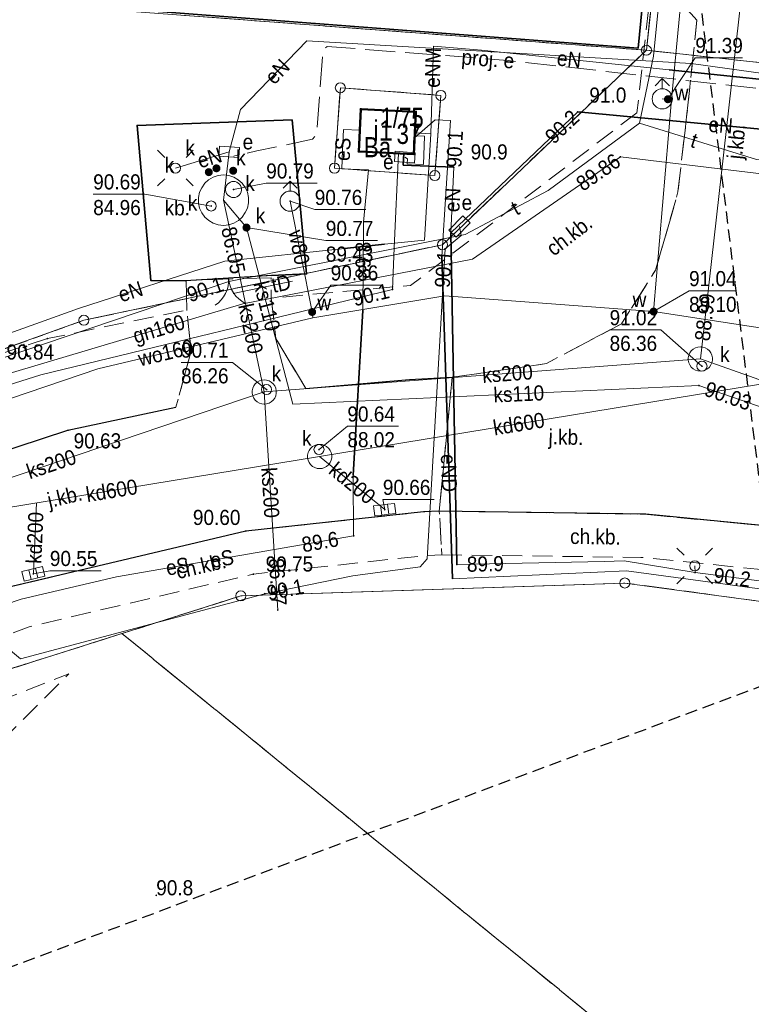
# Model space of a CAD drawing. Header units: metres. Extents: x 6540907 to 6541833, y 5893434 to 5894895.
# Tile 251 of 256: x 6541198 to 6541234, y 5894513 to 5894562. Entities that reach past the tile are written whole.
import ezdxf
from ezdxf.enums import TextEntityAlignment as Align

# ---------------------------------------------------------------- set-up
doc = ezdxf.new("R2010")
doc.units = ezdxf.units.M
doc.header["$MEASUREMENT"] = 0
for name, pattern in [('1.0_0.5', [1.5, 1, -0.5]), ('1.5_0.5', [2, 1.5, -0.5]), ('2', [0.9, 0.6, -0.3]), ('219-500', [0, 0]), ('egkk-500', [2, 1.5, -0.5]), ('egug-500', [1, 0.5, -0.5]), ('otob_500', [0, 0])]:
    doc.linetypes.add(name, pattern=pattern)
doc.layers.get('0').update_dxf_attribs({"color": 2, "linetype": 'CONTINUOUS', "lineweight": 5})
for name, color, linetype, lineweight in [('202-punkt graniczny', 251, 'CONTINUOUS', 9), ('210-oznaczenie konturu użytku gruntowego', 251, 'CONTINUOUS', 9), ('211-numer działki ewidencyjnej', 156, 'CONTINUOUS', 9), ('217-kontur klasyfikacyjny', 251, 'CONTINUOUS', 9), ('218-kontur użytku gruntowego', 251, 'CONTINUOUS', 9), ('219-działka ewidencyjna', 152, 'CONTINUOUS', 18), ('312-budynek ewidencyjny', 251, 'CONTINUOUS', 9), ('312-oznaczenie budynku ewidencyjnego', 251, 'CONTINUOUS', 9), ('312-oznaczenie budynku ewidencyjnego-Atr117', 251, 'CONTINUOUS', 9), ('brama', 251, 'CONTINUOUS', 9), ('chodnik', 251, 'CONTINUOUS', 9), ('chodnik-Atr17', 251, 'CONTINUOUS', 9), ('hydrant', 251, 'CONTINUOUS', 9), ('jezdnia', 251, 'CONTINUOUS', 9), ('jezdnia-Atr17', 251, 'CONTINUOUS', 9), ('kanalizacyjne urządzenie techniczne', 251, 'CONTINUOUS', 9), ('kanalizacyjne urządzenie techniczne-Atr17', 251, 'CONTINUOUS', 9), ('kratka ściekowa', 251, 'CONTINUOUS', 9), ('krawężnik', 251, 'CONTINUOUS', 9), ('latarnia', 251, 'CONTINUOUS', 9), ('obszar utwardzony', 251, 'CONTINUOUS', 9), ('obszar utwardzony-Atr17', 251, 'CONTINUOUS', 9), ('obudowa ochronna przewodu', 251, 'CONTINUOUS', 9), ('ogrodzenie trwałe', 251, 'CONTINUOUS', 9), ('pikieta naturalna', 251, 'CONTINUOUS', 9), ('pikieta naturalna-Atr2', 251, 'CONTINUOUS', 9), ('pikieta sztuczna', 251, 'CONTINUOUS', 9), ('pikieta sztuczna-Atr2', 251, 'CONTINUOUS', 9), ('przewód elektroenergetyczny podziemny', 251, 'CONTINUOUS', 9), ('przewód elektroenergetyczny podziemny - ob. projektowany', 251, 'CONTINUOUS', 9), ('przewód elektroenergetyczny podziemny - ob. projektowany-Atr1', 251, 'CONTINUOUS', 9), ('przewód elektroenergetyczny podziemny-Atr1', 251, 'CONTINUOUS', 9), ('przewód gazowy', 251, 'CONTINUOUS', 9), ('przewód gazowy-Atr1', 251, 'CONTINUOUS', 9), ('przewód kanalizacyjny', 251, 'CONTINUOUS', 9), ('przewód kanalizacyjny-Atr1', 251, 'CONTINUOUS', 9), ('przewód telekomunikacyjny podziemny', 251, 'CONTINUOUS', 9), ('przewód telekomunikacyjny podziemny-Atr1', 251, 'CONTINUOUS', 9), ('przewód wodociągowy', 251, 'CONTINUOUS', 9), ('przewód wodociągowy-Atr1', 251, 'CONTINUOUS', 9), ('Punkt budynku', 251, 'CONTINUOUS', 9), ('rzędna', 251, 'CONTINUOUS', 9), ('rzędna-Atr2', 251, 'CONTINUOUS', 9), ('rzędna-Atr3', 251, 'CONTINUOUS', 9), ('studnia kanalizacyjna', 251, 'CONTINUOUS', 9), ('studnia kanalizacyjna-Atr17', 251, 'CONTINUOUS', 9), ('szafa elektroenergetyczna lub kontener', 251, 'CONTINUOUS', 9), ('szafa elektroenergetyczna lub kontener-Atr17', 251, 'CONTINUOUS', 9), ('właz do komory lub kanału', 251, 'CONTINUOUS', 9), ('właz do komory lub kanału - okrągły', 251, 'CONTINUOUS', 9), ('właz do komory lub kanału - okrągły-Atr17', 251, 'CONTINUOUS', 9), ('właz do komory lub kanału-Atr17', 251, 'CONTINUOUS', 9), ('zadrzewienie  zakrzewienie', 252, 'CONTINUOUS', 15), ('Zakres', 252, 'CONTINUOUS', 15), ('zasuwa lub zawór', 252, 'CONTINUOUS', 15), ('zasuwa lub zawór-Atr17', 252, 'CONTINUOUS', 15)]:
    doc.layers.add(name, color=color, linetype=linetype, lineweight=lineweight)
doc.styles.get("Standard").update_dxf_attribs({"font": 'Arial', "width": 0.75})
doc.linetypes.add('902-500', pattern='A,3.75,0,[1,ksztalty.shx,S=0.5,R=0,X=0,Y=0],3.75', length=7.5)

# ---------------------------------------------------------------- blocks, each defined once
blk = doc.blocks.new('PUNKTBUD')
at = {"color": 0}
blk.add_circle((0, 0), 0.045, dxfattribs=at)
blk = doc.blocks.new('202')
at = {"color": 0, "linetype": 'Continuous', "lineweight": 0}
blk.add_circle((0, 0), 0.25, dxfattribs=at)
blk = doc.blocks.new('US22')
at = {"color": 0, "linetype": 'Continuous', "lineweight": 13}
blk.add_circle((0, 0), 0.25, dxfattribs=at)
blk = doc.blocks.new('PW01')
at = {"linetype": 'Continuous', "lineweight": 13}
h = blk.add_hatch(color=0, dxfattribs=at)
edge = h.paths.add_edge_path()
edge.add_arc((0, 0), 0.045, 0, 360)
blk = doc.blocks.new('SM01')
at = {"color": 0, "linetype": 'Continuous', "lineweight": 13}
for p, q in [((-0.53, 0.531), (-0.883, 0.884)), ((0.531, 0.531), (0.884, 0.884)), ((-0.53, -0.53), (-0.883, -0.883)), ((0.531, -0.53), (0.884, -0.883))]:
    blk.add_line(p, q, dxfattribs=at)
blk.add_circle((0, 0), 0.25, dxfattribs=at)
blk = doc.blocks.new('US18')
at = {"color": 0, "linetype": 'Continuous', "lineweight": 13}
for p, q in [((-0.5, -0.25), (-0.5, 0.25)), ((-0.5, 0.25), (0.5, 0.25)), ((0.5, -0.25), (0.5, 0.25)), ((-0.5, -0.25), (0.5, -0.25))]:
    blk.add_line(p, q, dxfattribs=at)
blk = doc.blocks.new('US05')
at = {"color": 0, "linetype": 'Continuous', "lineweight": 13}
for p, q in [((-0.525, -0.25), (-0.525, 0.25)), ((-0.525, 0.25), (-0.175, 0.25)), ((-0.175, -0.25), (-0.175, 0.25)), ((-0.175, 0.25), (0.175, 0.25)), ((0.175, -0.25), (0.175, 0.25)), ((0.175, 0.25), (0.525, 0.25)), ((0.525, -0.25), (0.525, 0.25)), ((-0.525, -0.25), (-0.175, -0.25)), ((-0.175, -0.25), (0.175, -0.25)), ((0.175, -0.25), (0.525, -0.25))]:
    blk.add_line(p, q, dxfattribs=at)
blk = doc.blocks.new('US25')
at = {"linetype": 'Continuous', "lineweight": 0}
h = blk.add_hatch(color=0, dxfattribs=at)
edge = h.paths.add_edge_path()
edge.add_arc((0, 0), 0.2, 0, 360)
blk = doc.blocks.new('SUWH')
at = {"color": 0, "linetype": 'Continuous'}
for p in [(-0.354, 0.646), (0, 0.5), (0.354, 0.646)]:
    blk.add_line(p, (0, 1), dxfattribs=at)
blk.add_circle((0, 0), 0.5, dxfattribs=at)
blk = doc.blocks.new('OK02')
at = {"color": 0, "linetype": 'Continuous', "lineweight": 0}
for centre, start, end in [((-1.5, 0), 0, 60), ((1.5, 0), 120, 180)]:
    blk.add_arc(centre, 1.5, start, end, dxfattribs=at)

msp = doc.modelspace()

# ---------------------------------------------------------------- linework, layer by layer
at = {"layer": '217-kontur klasyfikacyjny', "linetype": 'egkk-500', "lineweight": 18, "flags": 128}
for points in [[(6541228.85, 5894560.04), (6541205.92, 5894561.77)], [(6541218.73, 5894550.39), (6541228.85, 5894560.04)], [(6541213.37, 5894554.19), (6541213.66, 5894558.18)], [(6541213.66, 5894558.18), (6541218.65, 5894557.8)], [(6541218.65, 5894557.8), (6541218.35, 5894553.82)], [(6541218.35, 5894553.82), (6541213.37, 5894554.19)], [(6541200.93, 5894546.64), (6541218.73, 5894550.39)], [(6541189, 5894542.36), (6541200.93, 5894546.64)], [(6541227.78, 5894533.6), (6541208.72, 5894532.96)], [(6541248.06, 5894530.87), (6541227.78, 5894533.6)], [(6541208.72, 5894532.96), (6541202.82, 5894531.09)], [(6541202.82, 5894531.09), (6541187.84, 5894526.35)], [(6541255.558, 5894488.17), (6541202.82, 5894531.09)], [(6541202.82, 5894531.09), (6541255.558, 5894488.17)]]:
    msp.add_lwpolyline(points, dxfattribs=at)
at = {"layer": '218-kontur użytku gruntowego', "linetype": 'egug-500', "lineweight": 18, "flags": 128}
for points in [[(6541232.1, 5894589.87), (6541228.85, 5894560.04)], [(6541228.85, 5894560.04), (6541232.1, 5894589.87)], [(6541228.85, 5894560.04), (6541205.92, 5894561.77)], [(6541205.92, 5894561.77), (6541228.85, 5894560.04)], [(6541218.73, 5894550.39), (6541228.85, 5894560.04)], [(6541228.85, 5894560.04), (6541218.73, 5894550.39)], [(6541228.85, 5894560.04), (6541238.8, 5894558.96)], [(6541238.8, 5894558.96), (6541228.85, 5894560.04)], [(6541213.66, 5894558.18), (6541213.37, 5894554.19)], [(6541213.37, 5894554.19), (6541213.66, 5894558.18)], [(6541218.65, 5894557.8), (6541213.66, 5894558.18)], [(6541213.66, 5894558.18), (6541218.65, 5894557.8)], [(6541218.35, 5894553.82), (6541218.65, 5894557.8)], [(6541218.65, 5894557.8), (6541218.35, 5894553.82)], [(6541213.37, 5894554.19), (6541218.35, 5894553.82)], [(6541218.35, 5894553.82), (6541213.37, 5894554.19)], [(6541200.93, 5894546.64), (6541218.73, 5894550.39)], [(6541218.73, 5894550.39), (6541200.93, 5894546.64)], [(6541189, 5894542.36), (6541200.93, 5894546.64)], [(6541200.93, 5894546.64), (6541189, 5894542.36)], [(6541227.78, 5894533.6), (6541208.72, 5894532.96)], [(6541208.72, 5894532.96), (6541227.78, 5894533.6)], [(6541248.06, 5894530.87), (6541227.78, 5894533.6)], [(6541227.78, 5894533.6), (6541248.06, 5894530.87)], [(6541208.72, 5894532.96), (6541202.82, 5894531.09)], [(6541202.82, 5894531.09), (6541208.72, 5894532.96)], [(6541202.82, 5894531.09), (6541187.84, 5894526.35)], [(6541187.84, 5894526.35), (6541202.82, 5894531.09)], [(6541255.558, 5894488.17), (6541202.82, 5894531.09)], [(6541202.82, 5894531.09), (6541255.558, 5894488.17)]]:
    msp.add_lwpolyline(points, dxfattribs=at)
at = {"layer": '219-działka ewidencyjna', "linetype": '219-500', "lineweight": 18, "flags": 128}
for points in [[(6541232.1, 5894589.87), (6541228.85, 5894560.04)], [(6541228.85, 5894560.04), (6541188.57, 5894563.08)], [(6541228.85, 5894560.04), (6541218.73, 5894550.39)], [(6541238.8, 5894558.96), (6541228.85, 5894560.04)], [(6541213.66, 5894558.18), (6541213.37, 5894554.19)], [(6541218.65, 5894557.8), (6541213.66, 5894558.18)], [(6541218.65, 5894557.8), (6541218.35, 5894553.82)], [(6541218.35, 5894553.82), (6541213.37, 5894554.19)], [(6541218.73, 5894550.39), (6541200.93, 5894546.64)], [(6541200.93, 5894546.64), (6541179.97, 5894539.13)], [(6541227.78, 5894533.6), (6541208.72, 5894532.96)], [(6541248.06, 5894530.87), (6541227.78, 5894533.6)], [(6541208.72, 5894532.96), (6541187.84, 5894526.35)]]:
    msp.add_lwpolyline(points, dxfattribs=at)
at = {"layer": '312-budynek ewidencyjny', "linetype": 'Continuous', "lineweight": 50, "flags": 128}
for points in [[(6541214.57, 5894555.02), (6541214.67, 5894557.11)], [(6541214.67, 5894557.11), (6541217.4, 5894556.98)], [(6541217.4, 5894556.98), (6541217.3, 5894554.89)], [(6541217.3, 5894554.89), (6541214.57, 5894555.02)]]:
    msp.add_lwpolyline(points, dxfattribs=at)
at = {"layer": 'brama', "linetype": 'otob_500', "lineweight": 18, "flags": 128}
msp.add_lwpolyline([(6541210.25, 5894548.86), (6541205.98, 5894548.6)], dxfattribs=at)
at = {"layer": 'chodnik', "linetype": '1.0_0.5', "lineweight": 18, "flags": 128}
for points in [[(6541228.38, 5894556.94), (6541217.15, 5894548.37), (6541210.23, 5894547.74), (6541210.46, 5894545.73), (6541211.95, 5894543.25), (6541217.09, 5894543.7), (6541219.21, 5894543.81), (6541223.89, 5894544.49), (6541227.62, 5894546.47), (6541229.31, 5894549.13), (6541230.42, 5894553.01), (6541230.85, 5894556.73), (6541231.36, 5894561.53), (6541230.37, 5894562.61), (6541229.04, 5894562.75)], [(6541199.12, 5894545.73), (6541189.61, 5894542.62), (6541179.93, 5894538.6), (6541170.92, 5894533.51), (6541162.65, 5894527.77), (6541154.81, 5894520.95), (6541150.9, 5894516.79), (6541136.95, 5894515.94), (6541121.68, 5894527.91), (6541119.99, 5894529.38), (6541119.25, 5894528.37), (6541119.41, 5894526.76), (6541136.26, 5894513.61), (6541139.43, 5894511.14), (6541141.59, 5894509.81), (6541143.45, 5894509.24), (6541147.33, 5894509.06), (6541150.08, 5894510.14), (6541153.43, 5894512.75), (6541158.34, 5894517.89), (6541165.19, 5894523.86), (6541173.46, 5894529.59), (6541181.76, 5894534.3), (6541191.42, 5894538.33), (6541200.14, 5894541.18), (6541205.5, 5894542.32), (6541206.25, 5894545.12), (6541206.04, 5894547.15)], [(6541218.69, 5894535), (6541228.58, 5894534.87), (6541234.37, 5894534.29), (6541240.54, 5894533.24), (6541247.13, 5894531.43), (6541254.53, 5894528.91), (6541262.15, 5894525.39), (6541265.84, 5894523.28), (6541272.64, 5894518.86), (6541274.23, 5894506.21), (6541276.23, 5894504.53), (6541278.1, 5894506.77), (6541279.4, 5894510.1), (6541279.37, 5894513.72), (6541278.26, 5894516.93), (6541276.41, 5894518.92), (6541266.58, 5894525.4), (6541263.31, 5894527.25), (6541255.1, 5894531.04), (6541247.64, 5894533.53), (6541240.93, 5894535.38), (6541234.58, 5894536.45), (6541228.82, 5894537.01), (6541218.57, 5894537.17)]]:
    msp.add_lwpolyline(points, close=True, dxfattribs=at)
msp.add_lwpolyline([(6541145.129, 5894488.17), (6541150.53, 5894495.23), (6541156.42, 5894502.55), (6541164.5, 5894511.64), (6541171.72, 5894517.78), (6541180.13, 5894523.42), (6541188.09, 5894527.52), (6541198.21, 5894531.43), (6541209.34, 5894534.04), (6541217.95, 5894534.97), (6541218.69, 5894535), (6541218.57, 5894537.17), (6541217.78, 5894537.13), (6541208.97, 5894536.18), (6541197.36, 5894533.43)], dxfattribs=at)
at = {"layer": 'jezdnia', "linetype": '1.5_0.5', "lineweight": 18, "flags": 128}
for points in [[(6541252.14, 5894619.39), (6541251.57, 5894620.09), (6541251.75, 5894621.65), (6541252.51, 5894622.22), (6541253.83, 5894634.15), (6541255.09, 5894635.06), (6541256.13, 5894634.95), (6541256.54, 5894638.48), (6541254.3, 5894638.69), (6541254.32, 5894638.94), (6541244.44, 5894646.81), (6541243.77, 5894647.18), (6541242.99, 5894647.23), (6541242.3, 5894647.01), (6541241.53, 5894647.87), (6541241.06, 5894648.72), (6541240.95, 5894648.89), (6541237.44, 5894646.86), (6541237.54, 5894646.71), (6541237.95, 5894645.96), (6541237.72, 5894644.57), (6541230.87, 5894640.84), (6541229.94, 5894632.68), (6541228.71, 5894631.76), (6541227.85, 5894631.83), (6541227.7, 5894631.85), (6541227.31, 5894628.29), (6541227.47, 5894628.27), (6541228.29, 5894628.18), (6541229.3, 5894626.95), (6541228.96, 5894623.73), (6541236.96, 5894613.64), (6541233.94, 5894585.5), (6541232.68, 5894584.52), (6541231.56, 5894584.63), (6541231.36, 5894584.66), (6541230.88, 5894580.47), (6541231.06, 5894580.44), (6541232.26, 5894580.31), (6541233.28, 5894579.24), (6541232.03, 5894567.75), (6541230.79, 5894566.79), (6541229.52, 5894566.89), (6541229.34, 5894566.92), (6541228.88, 5894562.81), (6541229.04, 5894562.75), (6541230.37, 5894562.61), (6541231.36, 5894561.53), (6541230.85, 5894556.73), (6541230.42, 5894553.01), (6541229.31, 5894549.13), (6541227.62, 5894546.47), (6541223.89, 5894544.49), (6541219.21, 5894543.81), (6541218.57, 5894537.17), (6541228.82, 5894537.01), (6541234.58, 5894536.45), (6541240.93, 5894535.38), (6541247.64, 5894533.53), (6541255.1, 5894531.04), (6541263.31, 5894527.25), (6541266.58, 5894525.4), (6541276.41, 5894518.92), (6541278.26, 5894516.93), (6541279.37, 5894513.72), (6541279.4, 5894510.1), (6541278.1, 5894506.77), (6541276.23, 5894504.53), (6541280.38, 5894500.96), (6541283.02, 5894504.08), (6541285.89, 5894506.27), (6541289.7, 5894507.46), (6541293.72, 5894506.94), (6541295.78, 5894506.04), (6541298.18, 5894504.6), (6541306.06, 5894499.2), (6541322.147, 5894488.17)], [(6541206, 5894548.62), (6541206.04, 5894547.15), (6541206.25, 5894545.12), (6541205.5, 5894542.32), (6541200.14, 5894541.18), (6541191.42, 5894538.33), (6541181.76, 5894534.3), (6541173.46, 5894529.59), (6541165.19, 5894523.86), (6541158.34, 5894517.89), (6541153.43, 5894512.75), (6541150.08, 5894510.14), (6541147.33, 5894509.06), (6541143.45, 5894509.24), (6541141.59, 5894509.81), (6541139.43, 5894511.14), (6541136.26, 5894513.61), (6541132.93, 5894509.28), (6541136.11, 5894506.81), (6541137.9, 5894505.04), (6541139.36, 5894502.87), (6541140.01, 5894498.47), (6541139.04, 5894494.44), (6541137.64, 5894491.9), (6541134.848, 5894488.17)], [(6541142.392, 5894488.17), (6541148.56, 5894496.22), (6541154.77, 5894503.91), (6541163.17, 5894513.37), (6541170.33, 5894519.44), (6541178.96, 5894525.24), (6541187.13, 5894529.48), (6541197.36, 5894533.43), (6541208.97, 5894536.18), (6541217.78, 5894537.13), (6541218.57, 5894537.17), (6541219.21, 5894543.81), (6541217.09, 5894543.7), (6541211.95, 5894543.25), (6541210.46, 5894545.73), (6541210.23, 5894547.74), (6541210.23, 5894548.75), (6541206, 5894548.62)]]:
    msp.add_lwpolyline(points, dxfattribs=at)
at = {"layer": 'krawężnik', "linetype": 'Continuous', "lineweight": 25, "flags": 128}
msp.add_lwpolyline([(6541203.57, 5894556.31), (6541211.26, 5894556.58), (6541211.98, 5894548.94), (6541210.25, 5894548.86), (6541205.98, 5894548.6), (6541204.25, 5894548.62)], close=True, dxfattribs=at)
for points in [[(6541211.95, 5894543.25), (6541217.09, 5894543.7), (6541219.21, 5894543.81)], [(6541153.43, 5894512.75), (6541158.34, 5894517.89), (6541165.19, 5894523.86), (6541173.46, 5894529.59), (6541181.76, 5894534.3), (6541191.42, 5894538.33), (6541200.14, 5894541.18), (6541205.5, 5894542.32)], [(6541279.4, 5894510.1), (6541279.37, 5894513.72), (6541278.26, 5894516.93), (6541276.41, 5894518.92), (6541266.58, 5894525.4), (6541263.31, 5894527.25), (6541255.1, 5894531.04), (6541247.64, 5894533.53), (6541240.93, 5894535.38), (6541234.58, 5894536.45), (6541228.82, 5894537.01), (6541218.57, 5894537.17), (6541217.78, 5894537.13), (6541208.97, 5894536.18), (6541197.36, 5894533.43), (6541187.13, 5894529.48), (6541178.96, 5894525.24), (6541170.33, 5894519.44), (6541163.17, 5894513.37), (6541154.77, 5894503.91), (6541148.56, 5894496.22), (6541142.392, 5894488.17)]]:
    msp.add_lwpolyline(points, dxfattribs=at)
at = {"layer": 'obszar utwardzony', "linetype": '1.5_0.5', "lineweight": 18, "flags": 128}
msp.add_lwpolyline([(6541203.57, 5894556.31), (6541204.25, 5894548.62), (6541205.98, 5894548.6), (6541210.25, 5894548.86), (6541211.98, 5894548.94), (6541211.26, 5894556.58)], close=True, dxfattribs=at)
at = {"layer": 'obudowa ochronna przewodu', "linetype": 'Continuous', "lineweight": 35, "flags": 128}
for points in [[(6541237.94, 5894558.24), (6541229.99, 5894559.07)], [(6541225.44, 5894556.98), (6541241.72, 5894555.45)], [(6541219.29, 5894554.23), (6541216.78, 5894554.34), (6541216.81, 5894554.91)], [(6541219.44, 5894534.52), (6541219.14, 5894550.98)], [(6541215.85, 5894550.41), (6541213.86, 5894550.2)], [(6541218.7, 5894549.8), (6541219.23, 5894533.81)], [(6541214.29, 5894538.96), (6541214.77, 5894547.13)]]:
    msp.add_lwpolyline(points, dxfattribs=at)
at = {"layer": 'ogrodzenie trwałe', "linetype": '902-500', "lineweight": 35, "flags": 128}
for points in [[(6541175.07, 5894591.25), (6541188.59, 5894563.21), (6541228.45, 5894560.15), (6541228.7, 5894562.88)], [(6541205.98, 5894548.6), (6541204.25, 5894548.62), (6541203.57, 5894556.31), (6541211.26, 5894556.58), (6541211.98, 5894548.94), (6541210.25, 5894548.86)]]:
    msp.add_lwpolyline(points, dxfattribs=at)
at = {"layer": 'przewód elektroenergetyczny podziemny', "linetype": 'Continuous', "lineweight": 18, "flags": 128}
for points in [[(6541239.35, 5894559.09), (6541238.93, 5894558.29), (6541231.08, 5894559.39), (6541211.99, 5894560.5), (6541208.71, 5894557.1), (6541208.14, 5894555), (6541207.86, 5894552.6)], [(6541220.66, 5894560.05), (6541218.28, 5894560.24), (6541218.15, 5894555.9)], [(6541239.02, 5894558.18), (6541238.44, 5894558.19), (6541237.94, 5894558.24), (6541229.99, 5894559.07), (6541220.66, 5894560.05)], [(6541241.83, 5894553.3), (6541242.55, 5894553.63), (6541241.72, 5894555.45), (6541225.44, 5894556.98), (6541219.14, 5894550.98), (6541219.29, 5894554.23), (6541216.78, 5894554.34), (6541216.81, 5894554.91)], [(6541217.34, 5894555.69), (6541218.37, 5894556.58), (6541219.12, 5894556.55), (6541218.7, 5894549.8), (6541219.23, 5894533.81)], [(6541218.15, 5894555.9), (6541217.84, 5894550.62), (6541215.85, 5894550.41), (6541213.86, 5894550.2), (6541207.93, 5894549.57), (6541200.66, 5894547.23), (6541179.78, 5894539.73), (6541158.98, 5894526.69), (6541150.35, 5894519.56), (6541143.3, 5894510.26), (6541135.56, 5894516.14), (6541111.8, 5894534.87), (6541112.22, 5894535.44)], [(6541214.62, 5894556.07), (6541213.82, 5894556.11), (6541213.77, 5894555.06), (6541213.73, 5894554.16), (6541215.06, 5894554.1), (6541214.81, 5894551.5), (6541214.77, 5894547.13)], [(6541216.86, 5894554.74), (6541216.99, 5894554.65), (6541216.98, 5894554.4), (6541217.78, 5894554.37), (6541217.84, 5894555.77), (6541217.34, 5894555.79)], [(6541218.15, 5894555.9), (6541217.35, 5894555.94)], [(6541216.55, 5894554.93), (6541216.33, 5894550.24), (6541216.25, 5894548.17), (6541198.79, 5894543.93), (6541193.86, 5894542.38), (6541190.33, 5894542.68), (6541180.21, 5894538.82), (6541171.72, 5894533.6), (6541162.78, 5894528.07), (6541159.28, 5894525.29), (6541157.62, 5894523.19), (6541152.06, 5894519.07), (6541149.01, 5894516.78), (6541145.75, 5894512.25), (6541140.38, 5894504.12), (6541134.26, 5894496.71), (6541131.74, 5894493.53), (6541127.95, 5894488.17)], [(6541208.14, 5894555), (6541205.47, 5894554.19)], [(6541231.25, 5894534.45), (6541231.27, 5894534.12), (6541227.75, 5894534.7), (6541226.75, 5894534.67), (6541219.44, 5894534.52), (6541219.14, 5894550.98), (6541219.29, 5894554.23), (6541216.78, 5894554.34), (6541216.81, 5894554.91)], [(6541219.58, 5894551.29), (6541219.66, 5894550.84), (6541218.86, 5894550.19), (6541217.97, 5894534.8), (6541217.62, 5894534.4), (6541214.28, 5894533.96), (6541209.91, 5894533.07), (6541197.79, 5894529.83), (6541196.75, 5894530.68), (6541197.04, 5894529.57), (6541189.8, 5894527.55), (6541185.89, 5894526.09), (6541177.19, 5894520.86), (6541170.63, 5894516.36), (6541168.41, 5894514.14), (6541167.47, 5894514.2), (6541167.78, 5894513.62), (6541155.74, 5894501.8)], [(6541143.349, 5894488.17), (6541154.86, 5894503.51), (6541162.15, 5894512.04), (6541164.41, 5894514.52), (6541167.54, 5894517), (6541172.17, 5894519.84), (6541184.08, 5894526.91), (6541188.79, 5894529.32), (6541192.98, 5894531.16), (6541197.82, 5894532.79), (6541202.55, 5894533.9), (6541214.32, 5894535.94), (6541214.29, 5894538.96)], [(6541214.29, 5894538.96), (6541214.32, 5894535.94), (6541202.55, 5894533.9), (6541197.82, 5894532.79), (6541192.98, 5894531.16), (6541188.79, 5894529.32), (6541184.08, 5894526.91), (6541172.17, 5894519.84), (6541167.54, 5894517), (6541164.41, 5894514.52), (6541162.15, 5894512.04), (6541154.86, 5894503.51), (6541143.349, 5894488.17)], [(6541219.23, 5894533.81), (6541227.86, 5894534.2), (6541248.19, 5894531.46), (6541265.49, 5894524.09), (6541318.04, 5894488.17)], [(6541291.79, 5894506.7), (6541281.87, 5894513.5), (6541265.58, 5894524.61), (6541263.21, 5894525.38), (6541256.56, 5894528.44), (6541248.48, 5894531.88), (6541231.27, 5894534.12), (6541231.25, 5894534.45)]]:
    msp.add_lwpolyline(points, dxfattribs=at)
at = {"layer": 'przewód elektroenergetyczny podziemny - ob. projektowany', "linetype": '1.5_0.5', "lineweight": 18, "flags": 128}
msp.add_lwpolyline([(6541239.33, 5894558.99), (6541239.01, 5894557.84), (6541238.75, 5894557.66), (6541221.99, 5894559.53), (6541213.01, 5894560.23), (6541212.79, 5894560.05), (6541212.49, 5894555.87), (6541212.28, 5894555.63), (6541209.52, 5894555.04), (6541208.38, 5894554.79)], dxfattribs=at)
at = {"layer": 'przewód gazowy', "linetype": 'Continuous', "lineweight": 18, "flags": 128}
msp.add_lwpolyline([(6541236.75, 5894553.64), (6541227.56, 5894554.75), (6541220.22, 5894549.68), (6541208.82, 5894547.46), (6541191.43, 5894542.27), (6541171.46, 5894532.08), (6541163.66, 5894527.41), (6541153.77, 5894519.13), (6541148.02, 5894514.09), (6541135.36, 5894513.33), (6541131.8, 5894509.4)], dxfattribs=at)
at = {"layer": 'przewód kanalizacyjny', "linetype": 'Continuous', "lineweight": 18, "flags": 128}
for points in [[(6541231.53, 5894544.72), (6541231.6, 5894545.31), (6541236.11, 5894585.2), (6541237.47, 5894599.55), (6541238.92, 5894614.93), (6541240.9, 5894635.81)], [(6541209.88, 5894543.08), (6541208.12, 5894551.38), (6541207.86, 5894552.6)], [(6541329.652, 5894488.17), (6541290.77, 5894515.72), (6541272.11, 5894529.3), (6541231.46, 5894543.4), (6541211.3, 5894542.47), (6541209, 5894551.24), (6541207.86, 5894552.6)], [(6541183.85, 5894534.28), (6541184.42, 5894534.47), (6541209.88, 5894543.08), (6541231.53, 5894544.72), (6541272.47, 5894530.24), (6541291.35, 5894516.62), (6541331.4, 5894488.3), (6541331.584, 5894488.17)], [(6541132.919, 5894488.17), (6541145.28, 5894505.32), (6541151.97, 5894514.33), (6541157.88, 5894518.44), (6541181.23, 5894534.73), (6541212.63, 5894539.88), (6541238.66, 5894544.15), (6541271.97, 5894532.3), (6541290.99, 5894518.82), (6541299.01, 5894513.09), (6541299.89, 5894512.46), (6541311.03, 5894504.52), (6541311.77, 5894503.97), (6541330.11, 5894490.89), (6541333.951, 5894488.17)], [(6541210.55, 5894532.26), (6541209.88, 5894543.08)], [(6541212.63, 5894539.88), (6541215.86, 5894537.24)], [(6541198.57, 5894537.58), (6541198.42, 5894534.05)]]:
    msp.add_lwpolyline(points, dxfattribs=at)
at = {"layer": 'przewód telekomunikacyjny podziemny', "linetype": 'Continuous', "lineweight": 18, "flags": 128}
for points in [[(6541232.66, 5894589.72), (6541230.89, 5894576.7), (6541229.21, 5894559.74), (6541228.51, 5894556.42)], [(6541228.51, 5894556.42), (6541223.97, 5894553.08), (6541219.85, 5894550.89), (6541208.13, 5894548.57), (6541190.94, 5894542.75), (6541175.1, 5894535.09), (6541167.95, 5894531.18), (6541155.18, 5894521.95), (6541149.63, 5894515.88), (6541136.78, 5894515.97), (6541130.89, 5894509.25)], [(6541294.89, 5894531.01), (6541290.43, 5894535.15), (6541279.8, 5894541.82), (6541267.96, 5894548.44), (6541261.76, 5894551.16), (6541245.95, 5894555.39), (6541238.59, 5894554.5), (6541234.31, 5894554.61), (6541228.51, 5894556.42)], [(6541211.29, 5894548.58), (6541208.34, 5894547.96)]]:
    msp.add_lwpolyline(points, dxfattribs=at)
at = {"layer": 'przewód wodociągowy', "linetype": 'Continuous', "lineweight": 18, "flags": 128}
for points in [[(6541230.1, 5894557.59), (6541232.63, 5894584.1), (6541235.9, 5894613.46), (6541236.44, 5894615.96), (6541228.92, 5894625.32), (6541229.99, 5894637.89), (6541230.06, 5894638.39), (6541230.26, 5894638.98), (6541230.29, 5894639.32), (6541230.39, 5894640.07), (6541230.42, 5894640.35)], [(6541230.1, 5894557.59), (6541229.92, 5894557.61), (6541229.64, 5894557.63)], [(6541229.21, 5894547.07), (6541230.1, 5894557.59)], [(6541212.29, 5894546.76), (6541212.26, 5894547.05), (6541211.17, 5894552.55)], [(6541229.21, 5894547.07), (6541218.85, 5894547.86), (6541212.29, 5894546.76), (6541201.62, 5894544.23), (6541192.06, 5894540.98)], [(6541229.21, 5894547.07), (6541243.67, 5894544.85), (6541257.36, 5894541.43), (6541268.09, 5894536.34), (6541281.75, 5894528.38), (6541287.69, 5894524.63), (6541291.64, 5894522.14)]]:
    msp.add_lwpolyline(points, dxfattribs=at)
at = {"layer": 'rzędna-Atr2', "flags": 128}
for points in [[(6541229.92, 5894557.61), (6541231.28, 5894559.67), (6541233.627, 5894559.67)], [(6541208.36, 5894553.13), (6541209.98, 5894553.44), (6541212.514, 5894553.44)], [(6541207.25, 5894552.31), (6541203.96, 5894552.9), (6541201.392, 5894552.9)], [(6541211.17, 5894552.55), (6541212.39, 5894552.13), (6541214.922, 5894552.13)], [(6541209, 5894551.24), (6541212.94, 5894550.59), (6541215.508, 5894550.59)], [(6541212.26, 5894547.05), (6541213.18, 5894548.38), (6541215.72, 5894548.38)], [(6541229.21, 5894547.07), (6541230.97, 5894548.1), (6541233.318, 5894548.1)], [(6541231.61, 5894544.36), (6541229.57, 5894546.16), (6541227.025, 5894546.16)], [(6541210, 5894543.2), (6541208.3, 5894544.55), (6541205.75, 5894544.55)], [(6541212.6, 5894540.22), (6541214.01, 5894541.38), (6541216.549, 5894541.38)], [(6541215.86, 5894537.24), (6541215.77, 5894537.74), (6541218.312, 5894537.74)], [(6541198.42, 5894534.05), (6541199.24, 5894534.21), (6541201.788, 5894534.21)]]:
    msp.add_lwpolyline(points, dxfattribs=at)
at = {"layer": 'studnia kanalizacyjna', "linetype": 'Continuous', "lineweight": 18, "flags": 128}
for points in [[(6541206.93, 5894551.76), (6541206.78, 5894551.97), (6541206.67, 5894552.21), (6541206.62, 5894552.47), (6541206.62, 5894552.73), (6541206.67, 5894552.99), (6541206.78, 5894553.22), (6541206.93, 5894553.44), (6541207.12, 5894553.61), (6541207.35, 5894553.74), (6541207.6, 5894553.82), (6541207.86, 5894553.85), (6541208.12, 5894553.82), (6541208.37, 5894553.74), (6541208.59, 5894553.61), (6541208.79, 5894553.44), (6541208.94, 5894553.23), (6541209.05, 5894552.99), (6541209.1, 5894552.73), (6541209.1, 5894552.47), (6541209.05, 5894552.21), (6541208.94, 5894551.98), (6541208.79, 5894551.76), (6541208.6, 5894551.59), (6541208.37, 5894551.46), (6541208.12, 5894551.38), (6541207.86, 5894551.35), (6541207.6, 5894551.38), (6541207.35, 5894551.46), (6541207.13, 5894551.59)], [(6541231.08, 5894544.32), (6541231.01, 5894544.42), (6541230.96, 5894544.53), (6541230.93, 5894544.66), (6541230.93, 5894544.78), (6541230.96, 5894544.91), (6541231.01, 5894545.02), (6541231.08, 5894545.12), (6541231.18, 5894545.21), (6541231.29, 5894545.27), (6541231.41, 5894545.31), (6541231.53, 5894545.32), (6541231.65, 5894545.31), (6541231.77, 5894545.27), (6541231.88, 5894545.21), (6541231.98, 5894545.12), (6541232.05, 5894545.02), (6541232.1, 5894544.91), (6541232.13, 5894544.78), (6541232.13, 5894544.66), (6541232.1, 5894544.53), (6541232.05, 5894544.42), (6541231.98, 5894544.32), (6541231.88, 5894544.23), (6541231.77, 5894544.17), (6541231.65, 5894544.13), (6541231.53, 5894544.12), (6541231.41, 5894544.13), (6541231.29, 5894544.17), (6541231.18, 5894544.23)], [(6541209.43, 5894542.68), (6541209.36, 5894542.78), (6541209.31, 5894542.89), (6541209.28, 5894543.02), (6541209.28, 5894543.14), (6541209.31, 5894543.27), (6541209.36, 5894543.38), (6541209.43, 5894543.48), (6541209.53, 5894543.57), (6541209.64, 5894543.63), (6541209.76, 5894543.67), (6541209.88, 5894543.68), (6541210, 5894543.67), (6541210.12, 5894543.63), (6541210.23, 5894543.57), (6541210.33, 5894543.48), (6541210.4, 5894543.38), (6541210.45, 5894543.27), (6541210.48, 5894543.14), (6541210.48, 5894543.02), (6541210.45, 5894542.89), (6541210.4, 5894542.78), (6541210.33, 5894542.68), (6541210.23, 5894542.59), (6541210.12, 5894542.53), (6541210, 5894542.49), (6541209.88, 5894542.48), (6541209.76, 5894542.49), (6541209.64, 5894542.53), (6541209.53, 5894542.59)], [(6541212.18, 5894539.48), (6541212.11, 5894539.58), (6541212.06, 5894539.69), (6541212.03, 5894539.82), (6541212.03, 5894539.94), (6541212.06, 5894540.07), (6541212.11, 5894540.18), (6541212.18, 5894540.28), (6541212.28, 5894540.37), (6541212.39, 5894540.43), (6541212.51, 5894540.47), (6541212.63, 5894540.48), (6541212.75, 5894540.47), (6541212.87, 5894540.43), (6541212.98, 5894540.37), (6541213.08, 5894540.28), (6541213.15, 5894540.18), (6541213.2, 5894540.07), (6541213.23, 5894539.94), (6541213.23, 5894539.82), (6541213.2, 5894539.69), (6541213.15, 5894539.58), (6541213.08, 5894539.48), (6541212.98, 5894539.39), (6541212.87, 5894539.33), (6541212.75, 5894539.29), (6541212.63, 5894539.28), (6541212.51, 5894539.29), (6541212.39, 5894539.33), (6541212.28, 5894539.39)]]:
    msp.add_lwpolyline(points, close=True, dxfattribs=at)
at = {"layer": 'właz do komory lub kanału', "linetype": 'Continuous', "lineweight": 18, "flags": 128}
msp.add_lwpolyline([(6541208.06, 5894552.86), (6541208.01, 5894552.93), (6541207.98, 5894553.01), (6541207.96, 5894553.09), (6541207.96, 5894553.17), (6541207.98, 5894553.25), (6541208.01, 5894553.33), (6541208.06, 5894553.4), (6541208.12, 5894553.45), (6541208.2, 5894553.5), (6541208.28, 5894553.52), (6541208.36, 5894553.53), (6541208.44, 5894553.52), (6541208.52, 5894553.5), (6541208.59, 5894553.45), (6541208.66, 5894553.4), (6541208.71, 5894553.33), (6541208.74, 5894553.25), (6541208.76, 5894553.17), (6541208.76, 5894553.09), (6541208.74, 5894553.01), (6541208.71, 5894552.93), (6541208.66, 5894552.86), (6541208.6, 5894552.81), (6541208.52, 5894552.76), (6541208.44, 5894552.74), (6541208.36, 5894552.73), (6541208.28, 5894552.74), (6541208.2, 5894552.76), (6541208.13, 5894552.81)], close=True, dxfattribs=at)
at = {"layer": 'zadrzewienie  zakrzewienie', "linetype": '1.0_0.5', "lineweight": 18, "flags": 128}
msp.add_lwpolyline([(6541188.64, 5894517.58), (6541168.75, 5894502.63), (6541179.67, 5894488.17), (6541145.94, 5894488.17), (6541155.74, 5894501.32), (6541178.05, 5894520.44), (6541200.19, 5894529.1)], close=True, dxfattribs=at)
at = {"layer": 'Zakres', "linetype": '2', "lineweight": 25, "flags": 128}
msp.add_lwpolyline([(6540930.81, 5894635.71), (6540952.62, 5894601.07), (6541020.61, 5894646.61), (6541060.25, 5894653.6), (6541133.37, 5894575.35), (6541132.66, 5894490.36), (6541235.67, 5894528.91), (6541230.54, 5894570.6), (6541183.33, 5894595.57), (6541196.93, 5894664.31), (6541212.33, 5894670.08), (6541232.27, 5894677.4), (6541273.87, 5894666.3), (6541300.52, 5894668.1), (6541358.25, 5894655.91), (6541525.85, 5894564.12), (6541649.47, 5894550.16), (6541682.61, 5894587.198)], dxfattribs=at)

# ---------------------------------------------------------------- block references
at = {"layer": '202-punkt graniczny', "linetype": 'Continuous', "lineweight": 18}
for p in [(6541228.85, 5894560.04), (6541213.66, 5894558.18), (6541218.65, 5894557.8), (6541213.37, 5894554.19), (6541218.35, 5894553.82), (6541218.73, 5894550.39), (6541200.93, 5894546.64), (6541227.78, 5894533.6), (6541208.72, 5894532.96)]:
    msp.add_blockref('202', p, dxfattribs=at)
at = {"layer": 'brama', "linetype": 'Continuous', "lineweight": 18, "rotation": 183.484}
msp.add_blockref('OK02', (6541208.115, 5894548.73), dxfattribs=at)
at = {"layer": 'hydrant', "linetype": 'Continuous', "lineweight": 18}
for p in [(6541229.64, 5894557.63), (6541211.17, 5894552.55)]:
    msp.add_blockref('SUWH', p, dxfattribs=at)
at = {"layer": 'kanalizacyjne urządzenie techniczne', "linetype": 'Continuous', "lineweight": 18}
for p in [(6541207.51, 5894554.18), (6541208.34, 5894554.06), (6541207.13, 5894553.99)]:
    msp.add_blockref('US25', p, dxfattribs=at)
at = {"layer": 'kratka ściekowa', "linetype": 'Continuous', "lineweight": 18}
for p, rotation in [((6541215.86, 5894537.24), 6.678), ((6541198.42, 5894534.05), 13.674)]:
    msp.add_blockref('US05', p, dxfattribs=dict(at, rotation=rotation))
at = {"layer": 'latarnia', "linetype": 'Continuous', "lineweight": 18}
for p in [(6541205.47, 5894554.19), (6541231.25, 5894534.45)]:
    msp.add_blockref('SM01', p, dxfattribs=at)
at = {"layer": 'pikieta naturalna', "linetype": 'Continuous', "lineweight": 13}
for p in [(6541225.44, 5894556.98), (6541219.29, 5894554.23), (6541204.52, 5894518.1)]:
    msp.add_blockref('PW01', p, dxfattribs=at)
at = {"layer": 'pikieta sztuczna', "linetype": 'Continuous', "lineweight": 13}
for p in [(6541199.12, 5894545.73), (6541200.14, 5894541.18), (6541208.97, 5894536.18), (6541209.34, 5894534.04)]:
    msp.add_blockref('PW01', p, dxfattribs=at)
at = {"layer": 'Punkt budynku', "linetype": 'Continuous', "lineweight": 18}
for p in [(6541214.67, 5894557.11), (6541217.4, 5894556.98), (6541214.57, 5894555.02), (6541217.3, 5894554.89)]:
    msp.add_blockref('PUNKTBUD', p, dxfattribs=at)
at = {"layer": 'rzędna', "linetype": 'Continuous', "lineweight": 18}
for p in [(6541229.92, 5894557.61), (6541227.56, 5894554.75), (6541208.36, 5894553.13), (6541207.25, 5894552.31), (6541211.17, 5894552.55), (6541208.12, 5894551.38), (6541209, 5894551.24), (6541218.86, 5894550.19), (6541208.13, 5894548.57), (6541216.25, 5894548.17), (6541212.26, 5894547.05), (6541229.21, 5894547.07), (6541231.6, 5894545.31), (6541231.61, 5894544.36), (6541210, 5894543.2), (6541231.46, 5894543.4), (6541212.6, 5894540.22), (6541215.86, 5894537.24), (6541214.32, 5894535.94), (6541231.27, 5894534.12), (6541198.42, 5894534.05), (6541209.91, 5894533.07), (6541210.55, 5894532.26)]:
    msp.add_blockref('PW01', p, dxfattribs=at)
at = {"layer": 'rzędna', "linetype": 'Continuous', "lineweight": 35}
for p in [(6541225.44, 5894556.98), (6541219.29, 5894554.23), (6541214.77, 5894547.13), (6541219.44, 5894534.52)]:
    msp.add_blockref('PW01', p, dxfattribs=at)
at = {"layer": 'szafa elektroenergetyczna lub kontener', "linetype": 'Continuous', "lineweight": 18}
for p, rotation in [((6541208.14, 5894555), 356.566), ((6541216.86, 5894554.74), 356.099), ((6541219.58, 5894551.29), 46.041)]:
    msp.add_blockref('US18', p, dxfattribs=dict(at, rotation=rotation))
at = {"layer": 'właz do komory lub kanału - okrągły', "linetype": 'Continuous', "lineweight": 18}
for p in [(6541207.25, 5894552.31), (6541231.61, 5894544.36), (6541210, 5894543.2), (6541212.6, 5894540.22)]:
    msp.add_blockref('US22', p, dxfattribs=at)
at = {"layer": 'zasuwa lub zawór', "linetype": 'Continuous', "lineweight": 18}
for p, rotation in [((6541229.92, 5894557.61), 356.82), ((6541229.21, 5894547.07), 85.70100000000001)]:
    msp.add_blockref('US25', p, dxfattribs=dict(at, rotation=rotation))
for p in [(6541209, 5894551.24), (6541212.26, 5894547.05)]:
    msp.add_blockref('US25', p, dxfattribs=at)

# ---------------------------------------------------------------- texts
at = {"layer": '210-oznaczenie konturu użytku gruntowego', "linetype": 'Continuous', "lineweight": 18, "width": 0.79}
msp.add_text('Ba', height=1, dxfattribs=at).set_placement((6541214.83, 5894554.73))
at = {"layer": '211-numer działki ewidencyjnej', "linetype": 'Continuous', "lineweight": 18, "width": 0.79}
msp.add_text('1/75', height=1, dxfattribs=at).set_placement((6541215.65, 5894557.19), align=Align.TOP_LEFT)
at = {"layer": '312-oznaczenie budynku ewidencyjnego', "linetype": 'Continuous', "lineweight": 18, "width": 0.79}
msp.add_text('37', height=1, dxfattribs=at).set_placement((6541216.45, 5894556.39), align=Align.TOP_LEFT)
at = {"layer": '312-oznaczenie budynku ewidencyjnego-Atr117', "width": 0.9}
msp.add_text('i1', height=1, dxfattribs=at).set_placement((6541215.78, 5894556.06), align=Align.MIDDLE_CENTER)
at = {"layer": 'chodnik-Atr17', "width": 0.9}
for rotation, p in [(37.348, (6541224.25, 5894549.79)), (359.247, (6541225.06, 5894535.54)), (13.197, (6541205.6, 5894533.79)), (13.197, (6541205.6, 5894533.79))]:
    msp.add_text('ch.kb.', height=0.75, rotation=rotation, dxfattribs=at).set_placement(p)
at = {"layer": 'jezdnia-Atr17', "width": 0.9}
for rotation, p in [(84.169, (6541233.6, 5894554.61)), (84.169, (6541233.6, 5894554.61)), (359.106, (6541223.99, 5894540.48)), (359.106, (6541223.99, 5894540.48)), (13.325, (6541199.22, 5894537.32)), (13.325, (6541199.22, 5894537.32))]:
    msp.add_text('j.kb.', height=0.75, rotation=rotation, dxfattribs=at).set_placement(p)
at = {"layer": 'kanalizacyjne urządzenie techniczne-Atr17', "width": 0.9}
for p in [(6541205.97, 5894554.83), (6541204.94, 5894553.97), (6541208.49, 5894554.33)]:
    msp.add_text('k', height=0.75, dxfattribs=at).set_placement(p)
at = {"layer": 'obszar utwardzony-Atr17', "width": 0.9}
msp.add_text('kb.', height=0.75, dxfattribs=at).set_placement((6541204.94, 5894551.84))
at = {"layer": 'pikieta naturalna-Atr2', "width": 0.9}
for s, p in [('91.0', (6541226.02, 5894557.44)), ('90.9', (6541220.13, 5894554.62)), ('90.8', (6541204.52, 5894518.1))]:
    msp.add_text(s, height=0.75, dxfattribs=at).set_placement(p)
at = {"layer": 'pikieta sztuczna-Atr2', "width": 0.9}
for s, p in [('90.84', (6541197.09, 5894544.69)), ('90.63', (6541200.42, 5894540.28)), ('90.60', (6541206.34, 5894536.48)), ('90.75', (6541209.95, 5894534.17))]:
    msp.add_text(s, height=0.75, dxfattribs=at).set_placement(p)
at = {"layer": 'przewód elektroenergetyczny podziemny - ob. projektowany-Atr1', "width": 0.9}
msp.add_text('proj. e', height=0.75, rotation=355.543, dxfattribs=at).set_placement((6541219.68, 5894559.71), align=Align.MIDDLE_LEFT)
at = {"layer": 'przewód elektroenergetyczny podziemny-Atr1', "width": 0.9}
for s, rotation, p in [('eN', 46.029, (6541210.11, 5894558.55)), ('eNM', 88.284, (6541218.22, 5894558.18)), ('eN', 354.004, (6541224.42, 5894559.66)), ('eN', 355.44, (6541231.94, 5894556.37)), ('eN', 16.876, (6541206.59, 5894554.53)), ('eS', 87.455, (6541213.75, 5894554.55)), ('eN', 87.357, (6541219.19, 5894552.01)), ('eN', 17.841, (6541202.67, 5894547.88)), ('eND', 271.899, (6541219.02, 5894540)), ('eS', 9.833, (6541207.22, 5894534.71)), ('eS', 9.833, (6541205.01, 5894534.33))]:
    msp.add_text(s, height=0.75, rotation=rotation, dxfattribs=at).set_placement(p, align=Align.MIDDLE_LEFT)
at = {"layer": 'przewód gazowy-Atr1', "width": 0.9}
msp.add_text('gn160', height=0.75, rotation=16.617, dxfattribs=at).set_placement((6541203.39, 5894545.84), align=Align.MIDDLE_LEFT)
at = {"layer": 'przewód kanalizacyjny-Atr1', "width": 0.9}
for s, rotation, p in [('ks110', 284.695, (6541209.7, 5894548.56)), ('ks200', 281.972, (6541208.95, 5894547.45)), ('ks200', 4.332, (6541220.7, 5894543.9)), ('ks110', 2.641, (6541221.26, 5894542.93)), ('kd600', 9.316, (6541221.25, 5894541.29)), ('ks200', 18.684, (6541198.12, 5894539.1)), ('kd200', 320.74, (6541213.26, 5894539.37)), ('ks200', 273.544, (6541210.11, 5894539.34)), ('kd600', 9.315, (6541201.04, 5894537.98)), ('kd200', 87.567, (6541198.44, 5894534.56))]:
    msp.add_text(s, height=0.75, rotation=rotation, dxfattribs=at).set_placement(p, align=Align.MIDDLE_LEFT)
at = {"layer": 'przewód telekomunikacyjny podziemny-Atr1', "width": 0.9}
for s, rotation, p in [('t', 342.669, (6541231.1, 5894555.61)), ('t', 27.993, (6541222.22, 5894552.15)), ('tD', 11.869, (6541210.26, 5894548.36)), ('t', 18.705, (6541197.93, 5894545.12))]:
    msp.add_text(s, height=0.75, rotation=rotation, dxfattribs=at).set_placement(p, align=Align.MIDDLE_LEFT)
at = {"layer": 'przewód wodociągowy-Atr1', "width": 0.9}
for s, rotation, p in [('w80', 281.209, (6541211.45, 5894551.11)), ('wo160', 13.339, (6541203.64, 5894544.71))]:
    msp.add_text(s, height=0.75, rotation=rotation, dxfattribs=at).set_placement(p, align=Align.MIDDLE_LEFT)
at = {"layer": 'rzędna-Atr2', "width": 0.9}
for s, p in [('91.39', (6541231.28, 5894559.678)), ('90.79', (6541209.98, 5894553.448)), ('90.69', (6541201.392, 5894552.908)), ('90.76', (6541212.39, 5894552.138)), ('90.77', (6541212.94, 5894550.598)), ('90.86', (6541213.18, 5894548.388)), ('91.04', (6541230.97, 5894548.107)), ('91.02', (6541227.025, 5894546.168)), ('90.71', (6541205.75, 5894544.558)), ('90.64', (6541214.01, 5894541.388)), ('90.66', (6541215.77, 5894537.748)), ('90.55', (6541199.24, 5894534.218))]:
    msp.add_text(s, height=0.75, dxfattribs=at).set_placement(p, align=Align.BOTTOM_LEFT)
for s, rotation, p in [('90.2', 43.603, (6541224, 5894555.61)), ('90.1', 87.358, (6541219.29, 5894554.22)), ('89.86', 34.634, (6541225.49, 5894553.32)), ('89.8', 89.475, (6541214.78, 5894548.7)), ('90.1', 85.509, (6541218.71, 5894548.26)), ('90.1', 18.705, (6541206.08, 5894547.88)), ('90.1', 13.65, (6541214.28, 5894547.69)), ('88.99', 83.545, (6541231.62, 5894545.62)), ('89.6', 9.833, (6541211.75, 5894535.49)), ('89.9', 1.176, (6541219.94, 5894534.53)), ('90.2', 352.584, (6541232.2, 5894534)), ('90.1', 11.511, (6541210.03, 5894533.09))]:
    msp.add_text(s, height=0.75, rotation=rotation, dxfattribs=at).set_placement(p, align=Align.MIDDLE_LEFT)
for s, rotation, p in [('86.05', 281.979, (6541207.74, 5894551.19)), ('90.03', 340.87, (6541231.67, 5894542.92)), ('86.37', 273.543, (6541210.11, 5894534.81))]:
    msp.add_text(s, height=0.75, rotation=rotation, dxfattribs=at).set_placement(p)
at = {"layer": 'rzędna-Atr3', "width": 0.9}
for s, p in [('84.96', (6541201.392, 5894551.633)), ('89.43', (6541212.94, 5894549.322)), ('89.10', (6541230.97, 5894546.832)), ('86.36', (6541227.025, 5894544.893)), ('86.26', (6541205.75, 5894543.282)), ('88.02', (6541214.01, 5894540.112))]:
    msp.add_text(s, height=0.75, dxfattribs=at).set_placement(p, align=Align.BOTTOM_LEFT)
at = {"layer": 'studnia kanalizacyjna-Atr17', "width": 0.9}
for p in [(6541206.09, 5894552.08), (6541232.51, 5894544.57), (6541210.25, 5894543.61), (6541211.76, 5894540.41)]:
    msp.add_text('k', height=0.75, dxfattribs=at).set_placement(p)
at = {"layer": 'szafa elektroenergetyczna lub kontener-Atr17', "width": 0.9}
for p in [(6541208.81, 5894555.12), (6541215.78, 5894554.13), (6541219.68, 5894552.11)]:
    msp.add_text('e', height=0.75, dxfattribs=at).set_placement(p)
at = {"layer": 'właz do komory lub kanału - okrągły-Atr17', "width": 0.9}
for p in [(6541206.09, 5894552.08), (6541232.51, 5894544.57), (6541210.25, 5894543.61), (6541211.76, 5894540.41)]:
    msp.add_text('k', height=0.75, dxfattribs=at).set_placement(p)
at = {"layer": 'właz do komory lub kanału-Atr17', "width": 0.9}
msp.add_text('k', height=0.75, dxfattribs=at).set_placement((6541208.94, 5894553.06))
at = {"layer": 'zasuwa lub zawór-Atr17', "width": 0.9}
for s, p in [('w', (6541230.26, 5894557.55)), ('k', (6541209.46, 5894551.45)), ('w', (6541228.17, 5894547.29)), ('w', (6541212.52, 5894547.13))]:
    msp.add_text(s, height=0.75, dxfattribs=at).set_placement(p)

doc.saveas('drawing.dxf')
